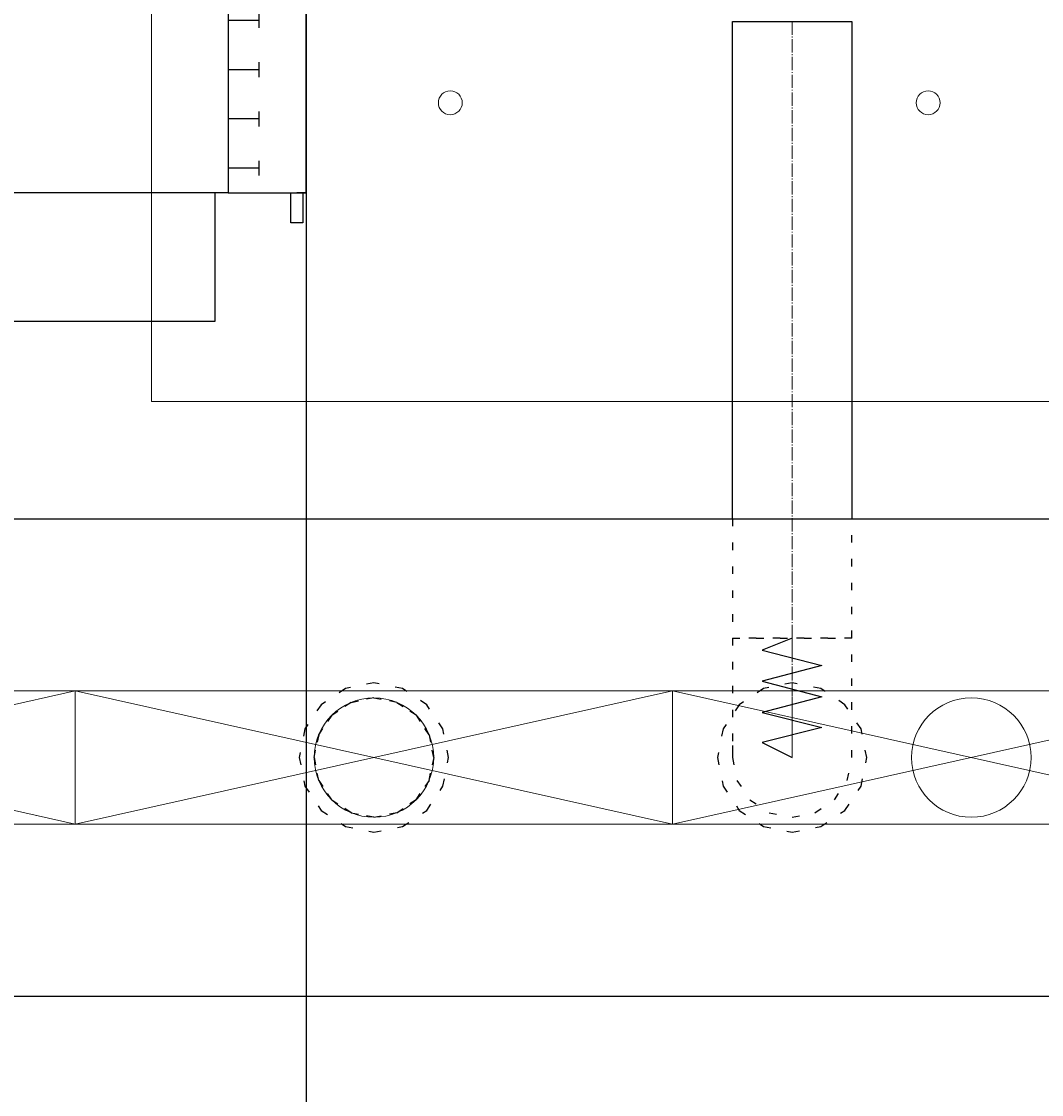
# Model space of a CAD drawing. Header units: centimetres. Extents: x -228435 to 46820, y -89367 to 152985.
# Tile 174 of 256: x -31158 to -29450, y 43440 to 45236. Entities that reach past the tile are written whole.
import ezdxf

# ---------------------------------------------------------------- set-up
doc = ezdxf.new("R2010")
doc.units = ezdxf.units.CM
doc.header["$LTSCALE"] = 50
doc.header["$PDMODE"] = 35
doc.header["$PDSIZE"] = 0.1
doc.linetypes.add('CADVENT_CENTERLINE', pattern=[9.9, 7.4, -1, 0.5, -1])
doc.linetypes.add('CADVENT_HIDDEN', pattern=[0.8, 0.25, -0.55])
doc.layers.get('0').update_dxf_attribs({"color": 8})
doc.layers.get('DEFPOINTS').update_dxf_attribs({"color": 8})
for name, color, linetype in [('01-103-Went PP_poziom-0_5$0$L_Nawiew', 250, 'Continuous'), ('bgde-nawiewEXP', 250, 'Continuous'), ('bgde-nawiewHIDDEN', 250, 'Continuous'), ('bgde-wywiewSOL', 5, 'Continuous')]:
    doc.layers.add(name, color=color, linetype=linetype)
for name, color, linetype, lineweight in [('bgde-nawiewCEN', 7, 'Continuous', 13), ('bgde_nawiewnik', 11, 'Continuous', 5), ('Kondygnacja  -0_5$0$ARCH_INFO_WYMIARY', 8, 'Continuous', 9), ('SU Lampy kwadratowe  -05$0$ARCH_SUFITY_PODWIESZANE', 8, 'Continuous', 9)]:
    doc.layers.add(name, color=color, linetype=linetype, lineweight=lineweight)
doc.styles.add('Kondygnacja  -0_5$0$Romans', font='Romans.shx', dxfattribs={"width": 0.7})
doc.dimstyles.new('Kondygnacja  -0_5$0$Wymiary 1-100', dxfattribs={"dimtxt": 12, "dimasz": 10, "dimexe": 5, "dimexo": 0, "dimgap": 4, "dimtad": 1, "dimrnd": 0.5, "dimzin": 12, "dimdsep": 46, "dimtxsty": 'Kondygnacja  -0_5$0$Romans', "dimblk": 'Kondygnacja  -0_5$0$_Oblique', "dimcen": 10, "dimdle": 10, "dimclrt": 55, "dimazin": 0, "dimtfac": 1, "dimtmove": 1, "dimatfit": 3, "dimfxl": 8, "dimfxlon": 1, "dimtolj": 1, "dimtzin": 0, "dimarcsym": 0})

# ---------------------------------------------------------------- blocks, each defined once
blk = doc.blocks.new('SU Lampy kwadratowe  -05$0$moduł sufitu')
at = {"layer": 'SU Lampy kwadratowe  -05$0$ARCH_SUFITY_PODWIESZANE'}
blk.add_lwpolyline([(360, -60), (540, -60), (540, -240), (360, -240)], close=True, dxfattribs=at)
for centre in [(410, -190), (490, -190)]:
    blk.add_circle(centre, 2, dxfattribs=at)
blk = doc.blocks.new('SU Lampy kwadratowe  -05')
at = {"layer": 'SU Lampy kwadratowe  -05$0$ARCH_SUFITY_PODWIESZANE'}
blk.add_blockref('SU Lampy kwadratowe  -05$0$moduł sufitu', (8660, 9200), dxfattribs=at)
blk = doc.blocks.new('Kondygnacja  -0_5$0$_Oblique')
at = {"color": 0, "linetype": 'ByBlock', "lineweight": -2}
blk.add_line((-0.5, -0.5), (0.5, 0.5), dxfattribs=at)
blk = doc.blocks.new('*D148')
at = {"layer": 'DEFPOINTS', "color": 0}
for p in [(-59190, 47690), (5862.4, 47690), (6190, 43700)]:
    blk.add_point(p, dxfattribs=at)
at = {"layer": 'Kondygnacja  -0_5$0$ARCH_INFO_WYMIARY', "color": 0, "lineweight": -2}
for p, q in [((5854.4, 47690), (5867.4, 47690)), ((5862.4, 43690), (5862.4, 47700)), ((5870.4, 43700), (5857.4, 43700))]:
    blk.add_line(p, q, dxfattribs=at)
at = {"layer": 'Kondygnacja  -0_5$0$ARCH_INFO_WYMIARY', "color": 0, "lineweight": -2, "xscale": 10, "yscale": 10, "zscale": 10}
for p, rotation in [((5862.4, 47690), 90), ((5862.4, 43700), 270)]:
    blk.add_blockref('Kondygnacja  -0_5$0$_Oblique', p, dxfattribs=dict(at, rotation=rotation))
at = {"layer": 'Kondygnacja  -0_5$0$ARCH_INFO_WYMIARY', "color": 55, "insert": (5852.4, 45695), "char_height": 12, "attachment_point": 5, "rotation": 90, "style": 'Kondygnacja  -0_5$0$Romans'}
blk.add_mtext('\\A1;3990', dxfattribs=at)
blk = doc.blocks.new('*D152')
at = {"layer": 'DEFPOINTS', "color": 0}
for p in [(-29490, 82605), (-29490, 13059.2), (-30690, 12765)]:
    blk.add_point(p, dxfattribs=at)
at = {"layer": 'Kondygnacja  -0_5$0$ARCH_INFO_WYMIARY', "color": 0, "lineweight": -2}
for p, q in [((-30700, 13059.2), (-29480, 13059.2)), ((-30690, 13051.2), (-30690, 13064.2)), ((-29490, 13067.2), (-29490, 13054.2))]:
    blk.add_line(p, q, dxfattribs=at)
at = {"layer": 'Kondygnacja  -0_5$0$ARCH_INFO_WYMIARY', "color": 0, "lineweight": -2, "xscale": 10, "yscale": 10, "zscale": 10, "rotation": 180}
blk.add_blockref('Kondygnacja  -0_5$0$_Oblique', (-30690, 13059.2), dxfattribs=at)
at = {"layer": 'Kondygnacja  -0_5$0$ARCH_INFO_WYMIARY', "color": 0, "lineweight": -2, "xscale": 10, "yscale": 10, "zscale": 10}
blk.add_blockref('Kondygnacja  -0_5$0$_Oblique', (-29490, 13059.2), dxfattribs=at)
at = {"layer": 'Kondygnacja  -0_5$0$ARCH_INFO_WYMIARY', "color": 55, "insert": (-30090, 13069.2), "char_height": 12, "attachment_point": 5, "style": 'Kondygnacja  -0_5$0$Romans'}
blk.add_mtext('\\A1;1200', dxfattribs=at)
blk = doc.blocks.new('*D196')
at = {"layer": 'DEFPOINTS', "color": 0}
for p in [(-30050, 80238.2), (-30300, 80097.2), (-30300, 12523.8)]:
    blk.add_point(p, dxfattribs=at)
at = {"layer": 'Kondygnacja  -0_5$0$ARCH_INFO_WYMIARY', "color": 0, "lineweight": -2}
for p, q in [((-30040, 80097.2), (-30310, 80097.2)), ((-30300, 80089.2), (-30300, 80102.2)), ((-30050, 80105.2), (-30050, 80092.2))]:
    blk.add_line(p, q, dxfattribs=at)
at = {"layer": 'Kondygnacja  -0_5$0$ARCH_INFO_WYMIARY', "color": 0, "lineweight": -2, "xscale": 10, "yscale": 10, "zscale": 10, "rotation": 180}
blk.add_blockref('Kondygnacja  -0_5$0$_Oblique', (-30300, 80097.2), dxfattribs=at)
at = {"layer": 'Kondygnacja  -0_5$0$ARCH_INFO_WYMIARY', "color": 0, "lineweight": -2, "xscale": 10, "yscale": 10, "zscale": 10}
blk.add_blockref('Kondygnacja  -0_5$0$_Oblique', (-30050, 80097.2), dxfattribs=at)
at = {"layer": 'Kondygnacja  -0_5$0$ARCH_INFO_WYMIARY', "color": 55, "insert": (-30175, 80107.2), "char_height": 12, "attachment_point": 5, "style": 'Kondygnacja  -0_5$0$Romans'}
blk.add_mtext('\\A1;250', dxfattribs=at)
blk = doc.blocks.new('*D212')
at = {"layer": 'DEFPOINTS', "color": 0}
for p in [(-30586.3, 81900), (-30681.1, 12489.5), (9064, 12489.5)]:
    blk.add_point(p, dxfattribs=at)
at = {"layer": 'Kondygnacja  -0_5$0$ARCH_INFO_WYMIARY', "color": 0, "lineweight": -2}
for p, q in [((-30681.1, 81910), (-30681.1, 12479.5)), ((-30673.1, 81900), (-30686.1, 81900)), ((-30673.1, 12489.5), (-30686.1, 12489.5))]:
    blk.add_line(p, q, dxfattribs=at)
at = {"layer": 'Kondygnacja  -0_5$0$ARCH_INFO_WYMIARY', "color": 0, "lineweight": -2, "xscale": 10, "yscale": 10, "zscale": 10}
for p, rotation in [((-30681.1, 81900), 90), ((-30681.1, 12489.5), 270)]:
    blk.add_blockref('Kondygnacja  -0_5$0$_Oblique', p, dxfattribs=dict(at, rotation=rotation))
at = {"layer": 'Kondygnacja  -0_5$0$ARCH_INFO_WYMIARY', "color": 55, "insert": (-30691.1, 47194.8), "char_height": 12, "attachment_point": 5, "rotation": 90, "style": 'Kondygnacja  -0_5$0$Romans'}
blk.add_mtext('\\A1;69410.5', dxfattribs=at)
blk = doc.blocks.new('A$C5B3E7367')
at = {"layer": '01-103-Went PP_poziom-0_5$0$L_Nawiew'}
h = blk.add_hatch(color=256, dxfattribs=at)
h.paths.add_polyline_path([(215, 704), (215, 674), (331.7, 674), (331.7, 612.1), (445.9, 689), (331.7, 765.9), (331.7, 704)])
h.paths.add_polyline_path([(48.3, 704), (48.3, 674), (215, 674), (215, 704)])
for p, q in [((215, 1400), (215, 1530)), ((545, 1530), (215, 1530)), ((215, 1530), (215, 1515)), ((545, 1400), (545, 1530)), ((215, 1525), (165, 1525)), ((165, 1525), (165, 1505)), ((165, 1505), (215, 1505)), ((243.8, 1452), (268.8, 1452)), ((256.2, 1452), (256.2, 1400)), ((326.2, 1452), (351.2, 1452)), ((338.8, 1452), (338.8, 1400)), ((408.8, 1452), (433.8, 1452)), ((421.2, 1452), (421.2, 1400)), ((491.2, 1452), (516.2, 1452)), ((503.8, 1452), (503.8, 1400)), ((545, 1400), (215, 1400)), ((215, 1400), (215, 1378)), ((545, 0), (545, 1400)), ((0, 1378), (215, 1378)), ((0, 0), (0, 1378)), ((215, 1378), (215, 0)), ((445.9, 689), (331.7, 765.9)), ((331.7, 704), (331.7, 765.9)), ((48.3, 704), (331.7, 704)), ((48.3, 704), (48.3, 674)), ((445.9, 689), (331.7, 612.1)), ((48.3, 674), (331.7, 674)), ((331.7, 612.1), (331.7, 674)), ((215, 0), (0, 0)), ((215, 0), (545, 0))]:
    blk.add_line(p, q, dxfattribs=at)
blk = doc.blocks.new('A$C53CA46B8')
at = {"layer": 'bgde-wywiewSOL'}
for p, q in [((112.9, 511.1), (-162.1, 511.1)), ((-137.1, 481.1), (-137.1, 511.1)), ((87.9, 481.1), (87.9, 511.1)), ((200.4, 481.1), (-249.6, 481.1)), ((-249.6, 481.1), (-249.6, -878.9)), ((200.4, 481.1), (200.4, -878.9)), ((200.4, -878.9), (-249.6, -878.9)), ((-137.1, -878.9), (-137.1, -908.9)), ((87.9, -878.9), (87.9, -908.9)), ((112.9, -908.9), (-162.1, -908.9))]:
    blk.add_line(p, q, dxfattribs=at)
at = {"layer": '01-103-Went PP_poziom-0_5$0$L_Nawiew'}
blk.add_blockref('A$C5B3E7367', (-794.6, -893.9), dxfattribs=at)
blk = doc.blocks.new('A$C066D7839')
at = {"layer": 'bgde_nawiewnik'}
for p, q in [((-50, -11.15), (-50, 11.15)), ((-50, 11.15), (50, 11.15)), ((-50, -11.15), (50, 11.15)), ((50, -11.15), (-50, 11.15)), ((50, 11.15), (50, -11.15)), ((50, -11.15), (-50, -11.15))]:
    blk.add_line(p, q, dxfattribs=at)
blk.add_circle((0, 0), 10, dxfattribs=at)

msp = doc.modelspace()

# ---------------------------------------------------------------- linework, layer by layer
at = {"layer": 'bgde-nawiewCEN', "linetype": 'CADVENT_CENTERLINE', "ltscale": 0.06}
for p, q in [((-29867.838, 45236.069), (-29867.838, 44203.959)), ((-29867.838, 44185.263), (-29867.838, 44203.959)), ((-29867.838, 44134.152), (-29867.838, 44185.263)), ((-29867.838, 44106.359), (-29867.838, 44134.152)), ((-29867.838, 44082.833), (-29867.838, 44106.359)), ((-29867.838, 44063.218), (-29867.838, 44082.833)), ((-29867.838, 44047.159), (-29867.838, 44063.218)), ((-29867.838, 44034.3), (-29867.838, 44047.159)), ((-29867.838, 44024.285), (-29867.838, 44034.3)), ((-29867.838, 44016.759), (-29867.838, 44024.285)), ((-29867.838, 44011.366), (-29867.838, 44016.759)), ((-29867.838, 44007.752), (-29867.838, 44011.366)), ((-29867.838, 44005.559), (-29867.838, 44007.752)), ((-29867.838, 44004.433), (-29867.838, 44005.559)), ((-29867.838, 44003.959), (-29867.838, 44004.433))]:
    msp.add_line(p, q, dxfattribs=at)
at = {"layer": 'bgde-nawiewEXP', "linetype": 'Continuous'}
for points in [[(-29967.838, 44403.774), (-29967.838, 45236.069), (-29767.838, 45236.069), (-29767.838, 44403.774)], [(-40588.801, 44403.774), (-19380.813, 44403.774), (-19380.813, 43603.774), (-40588.801, 43603.774)]]:
    msp.add_lwpolyline(points, dxfattribs=at)
at = {"layer": 'bgde-nawiewHIDDEN', "linetype": 'CADVENT_HIDDEN'}
msp.add_lwpolyline([(-29967.838, 44403.774), (-29967.838, 44203.959), (-29767.838, 44203.959), (-29767.838, 44403.774)], dxfattribs=at)
for points in [[(-29967.838, 44016.759), (-29967.838, 44003.959), (-29960.226, 43965.691), (-29938.549, 43933.248), (-29906.106, 43911.571), (-29867.838, 43903.959), (-29829.57, 43911.571), (-29797.127, 43933.248), (-29775.45, 43965.691), (-29767.838, 44003.959), (-29767.838, 44203.959), (-29967.838, 44203.959), (-29967.838, 44024.285)], [(-30692.838, 44003.959), (-30683.323, 43956.123), (-30656.226, 43915.571), (-30615.674, 43888.474), (-30567.838, 43878.959), (-30520.003, 43888.474), (-30479.45, 43915.571), (-30452.353, 43956.123), (-30442.838, 44003.959), (-30452.353, 44051.794), (-30479.45, 44092.347), (-30520.003, 44119.444), (-30567.838, 44128.959), (-30615.674, 44119.444), (-30656.226, 44092.347), (-30683.323, 44051.794)], [(-30692.838, 44003.959), (-30683.323, 43956.123), (-30656.226, 43915.571), (-30615.674, 43888.474), (-30567.838, 43878.959), (-30520.003, 43888.474), (-30479.45, 43915.571), (-30452.353, 43956.123), (-30442.838, 44003.959), (-30452.353, 44051.794), (-30479.45, 44092.347), (-30520.003, 44119.444), (-30567.838, 44128.959), (-30615.674, 44119.444), (-30656.226, 44092.347), (-30683.323, 44051.794)], [(-29992.838, 44003.959), (-29983.323, 43956.123), (-29956.226, 43915.571), (-29915.674, 43888.474), (-29867.838, 43878.959), (-29820.003, 43888.474), (-29779.45, 43915.571), (-29752.353, 43956.123), (-29742.838, 44003.959), (-29752.353, 44051.794), (-29779.45, 44092.347), (-29820.003, 44119.444), (-29867.838, 44128.959), (-29915.674, 44119.444), (-29956.226, 44092.347), (-29983.323, 44051.794)], [(-29992.838, 44003.959), (-29983.323, 43956.123), (-29956.226, 43915.571), (-29915.674, 43888.474), (-29867.838, 43878.959), (-29820.003, 43888.474), (-29779.45, 43915.571), (-29752.353, 43956.123), (-29742.838, 44003.959), (-29752.353, 44051.794), (-29779.45, 44092.347), (-29820.003, 44119.444), (-29867.838, 44128.959), (-29915.674, 44119.444), (-29956.226, 44092.347), (-29983.323, 44051.794)], [(-30667.838, 44003.959), (-30660.226, 43965.691), (-30638.549, 43933.248), (-30606.106, 43911.571), (-30567.838, 43903.959), (-30529.57, 43911.571), (-30497.127, 43933.248), (-30475.45, 43965.691), (-30467.838, 44003.959), (-30475.45, 44042.227), (-30497.127, 44074.67), (-30529.57, 44096.347), (-30567.838, 44103.959), (-30606.106, 44096.347), (-30638.549, 44074.67), (-30660.226, 44042.227)], [(-30667.838, 44003.959), (-30660.226, 44042.227), (-30638.549, 44074.67), (-30606.106, 44096.347), (-30567.838, 44103.959), (-30529.57, 44096.347), (-30497.127, 44074.67), (-30475.45, 44042.227), (-30467.838, 44003.959), (-30475.45, 43965.691), (-30497.127, 43933.248), (-30529.57, 43911.571), (-30567.838, 43903.959), (-30606.106, 43911.571), (-30638.549, 43933.248), (-30660.226, 43965.691)]]:
    msp.add_lwpolyline(points, close=True, dxfattribs=at)
at = {"layer": 'bgde-nawiewHIDDEN'}
for points in [[(-29867.838, 44203.959), (-29917.838, 44183.863), (-29817.838, 44157.767), (-29917.838, 44131.735), (-29817.838, 44105.474), (-29917.838, 44079.402), (-29817.838, 44053.982), (-29917.838, 44028.959), (-29867.838, 44003.959)], [(-30567.838, 44003.959), (-30567.838, 44003.959)]]:
    msp.add_lwpolyline(points, dxfattribs=at)

# ---------------------------------------------------------------- block references
at = {"layer": '01-103-Went PP_poziom-0_5$0$L_Nawiew', "xscale": -1, "rotation": 270}
msp.add_blockref('A$C53CA46B8', (-31317.949, 45528.749, 2865), dxfattribs=at)
at = {"layer": '01-103-Went PP_poziom-0_5$0$L_Nawiew', "xscale": 10, "yscale": 10, "zscale": 10}
for p in [(-31567.836, 44003.959, 742.119), (-30567.836, 44003.959, 742.119), (-29567.836, 44003.959, 742.119)]:
    msp.add_blockref('A$C066D7839', p, dxfattribs=at)
at = {"layer": 'SU Lampy kwadratowe  -05$0$ARCH_SUFITY_PODWIESZANE', "xscale": 10, "yscale": 10, "zscale": 10}
msp.add_blockref('SU Lampy kwadratowe  -05', (-121140, -45000), dxfattribs=at)

# ---------------------------------------------------------------- dimensions: what is measured, and where the dimension line sits
at = {"layer": 'Kondygnacja  -0_5$0$ARCH_INFO_WYMIARY'}
for base, p1, p2, picture, middle in [((-29490, 13059.178), (-30690, 12765), (-29490, 82605), '*D152', (-30090, 13069.178)), ((-30300, 80097.163), (-30050, 80238.222), (-30300, 12523.822), '*D196', (-30175, 80107.163))]:
    dim = msp.add_linear_dim(base=base, p1=p1, p2=p2, dimstyle='Kondygnacja  -0_5$0$Wymiary 1-100', dxfattribs=at)
    dim.commit()
    dim.dimension.update_dxf_attribs({"geometry": picture, "text_midpoint": middle})
for base, p1, p2, picture, middle in [((-30681.114, 12489.5), (-30586.301, 81900), (9064, 12489.5), '*D212', (-30691.114, 47194.75)), ((5862.405, 47690), (6190, 43700), (-59190, 47690), '*D148', (5852.405, 45695))]:
    dim = msp.add_linear_dim(base=base, p1=p1, p2=p2, angle=90, dimstyle='Kondygnacja  -0_5$0$Wymiary 1-100', dxfattribs=at)
    dim.commit()
    dim.dimension.update_dxf_attribs({"geometry": picture, "text_midpoint": middle})

doc.saveas('drawing.dxf')
